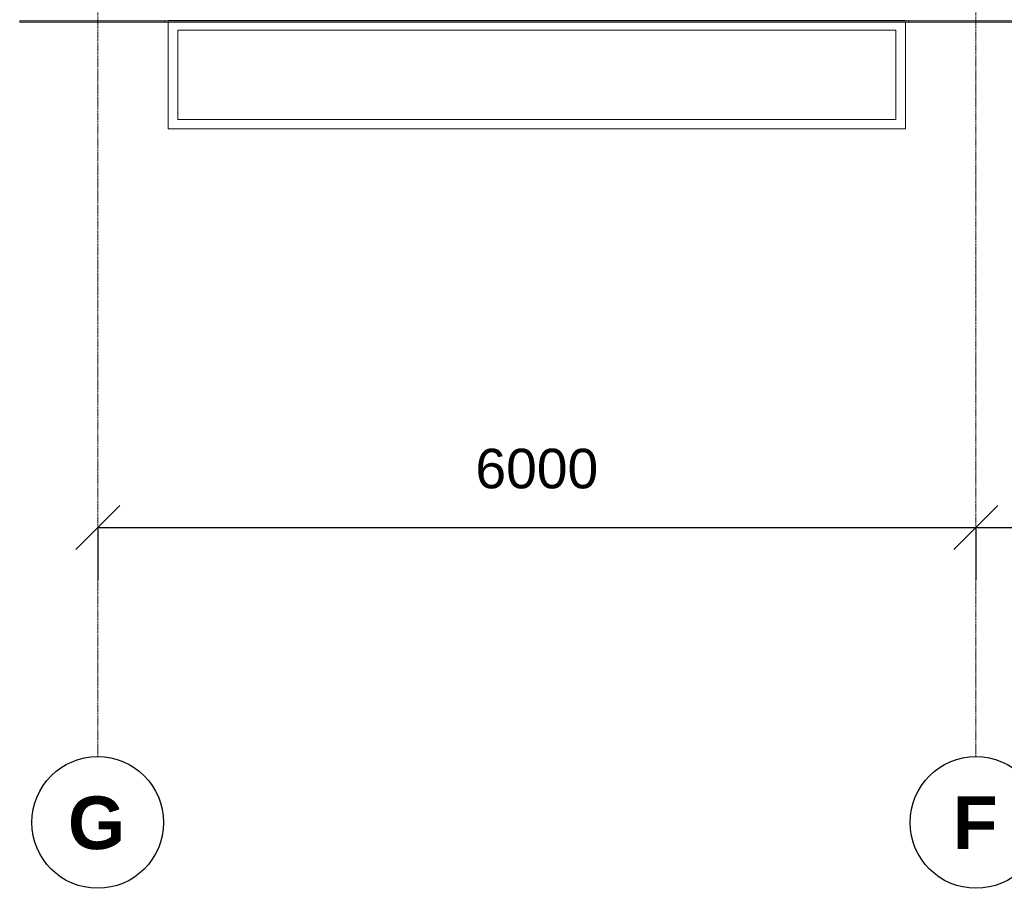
# Model space of a CAD drawing. Header units: millimetres. Extents: x -197461 to 862495, y -970068 to 63888.
# Tile 26 of 205: x -117756 to -111030, y -636389 to -630454. Entities that reach past the tile are written whole.
import ezdxf

# ---------------------------------------------------------------- set-up
doc = ezdxf.new("R2010")
doc.units = ezdxf.units.MM
doc.linetypes.add('Grid Line', pattern=[22.225, 12.7, -3.175, 3.175, -3.175])
doc.layers.get('0').update_dxf_attribs({"linetype": 'CONTINUOUS'})
doc.layers.get('Defpoints').update_dxf_attribs({"linetype": 'CONTINUOUS'})
for name, color, linetype, lineweight in [('A-ANNO-DIMS', 211, 'CONTINUOUS', 9), ('A-MASS', 70, 'CONTINUOUS', 5), ('S-GRID', 1, 'CONTINUOUS', 9), ('S-GRID-IDEN', 1, 'CONTINUOUS', 25)]:
    doc.layers.add(name, color=color, linetype=linetype, lineweight=lineweight)
doc.styles.add('ARIAL', font='arialbd.ttf')
doc.styles.add('Arial_2', font='arial.ttf', dxfattribs={"height": 270})
doc.dimstyles.new('Arrow_-_2_5mm_Arial', dxfattribs={"dimscale": 304.8, "dimtxt": 275.470038, "dimasz": 0.984252, "dimexe": 1.181102, "dimexo": 0.738189, "dimgap": 0.86122, "dimtad": 1, "dimdec": 0, "dimrnd": 5, "dimzin": 0, "dimdsep": 46, "dimtxsty": 'Arial_2', "dimblk1": 'OBLIQUE', "dimblk2": 'OBLIQUE', "dimsah": 1, "dimcen": 0.09, "dimazin": 0, "dimtfac": 1, "dimtdec": 4, "dimtix": 1, "dimtmove": 0, "dimatfit": 3, "dimfxl": 1, "dimtvp": 1, "dimtfill": 1, "dimtolj": 1, "dimtzin": 0, "dimarcsym": 2})

# ---------------------------------------------------------------- blocks, each defined once
blk = doc.blocks.new('Grid - Ass 4_0mm-197408-Trešā stāva plāns uz atzīmes 6_800')
at = {"layer": 'S-GRID-IDEN'}
blk.add_circle((0, 0), 3, dxfattribs=at)
blk = doc.blocks.new('_OBLIQUE')
at = {"color": 0, "linetype": 'ByBlock'}
blk.add_line((-0.5, -0.5), (0.5, 0.5), dxfattribs=at)
blk = doc.blocks.new('*D1306')
at = {"layer": 'A-ANNO-DIMS', "color": 0, "lineweight": -2, "transparency": 16777216}
for p, q in [((-117223.3, -633923.5), (-111223.3, -633923.5)), ((-117223.3, -633936.3), (-117223.3, -634283.5)), ((-111223.3, -633936.3), (-111223.3, -634283.5))]:
    blk.add_line(p, q, dxfattribs=at)
at = {"layer": 'Defpoints', "color": 0, "transparency": 16777216}
for p in [(-117223.3, -633711.3), (-111223.3, -633711.3), (-111223.3, -633923.5)]:
    blk.add_point(p, dxfattribs=at)
at = {"layer": 'A-ANNO-DIMS', "color": 0, "lineweight": -2, "transparency": 16777216, "xscale": 299.9999999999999, "yscale": 299.9999999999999, "zscale": 299.9999999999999, "rotation": 180}
blk.add_blockref('_OBLIQUE', (-117223.3, -633923.5), dxfattribs=at)
at = {"layer": 'A-ANNO-DIMS', "color": 0, "lineweight": -2, "transparency": 16777216, "xscale": 299.9999999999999, "yscale": 299.9999999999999, "zscale": 299.9999999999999}
blk.add_blockref('_OBLIQUE', (-111223.3, -633923.5), dxfattribs=at)
at = {"layer": 'A-ANNO-DIMS', "color": 0, "transparency": 16777216, "insert": (-114223.3, -633523.1), "char_height": 270, "attachment_point": 5, "style": 'Arial_2', "bg_fill": 3, "box_fill_scale": 1.1, "bg_fill_color": 256, "bg_fill_true_color": 13158600, "bg_fill_transparency": 0}
blk.add_mtext('\\A1;6000', dxfattribs=at)
blk = doc.blocks.new('*D1307')
at = {"layer": 'A-ANNO-DIMS', "color": 0, "lineweight": -2, "transparency": 16777216}
for p, q in [((-111223.3, -633923.5), (-105223.3, -633923.5)), ((-111223.3, -633936.3), (-111223.3, -634283.5)), ((-105223.3, -633936.3), (-105223.3, -634283.5))]:
    blk.add_line(p, q, dxfattribs=at)
at = {"layer": 'Defpoints', "color": 0, "transparency": 16777216}
for p in [(-111223.3, -633711.3), (-105223.3, -633711.3), (-105223.3, -633923.5)]:
    blk.add_point(p, dxfattribs=at)
at = {"layer": 'A-ANNO-DIMS', "color": 0, "lineweight": -2, "transparency": 16777216, "xscale": 299.9999999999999, "yscale": 299.9999999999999, "zscale": 299.9999999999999, "rotation": 180}
blk.add_blockref('_OBLIQUE', (-111223.3, -633923.5), dxfattribs=at)
at = {"layer": 'A-ANNO-DIMS', "color": 0, "lineweight": -2, "transparency": 16777216, "xscale": 299.9999999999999, "yscale": 299.9999999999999, "zscale": 299.9999999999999}
blk.add_blockref('_OBLIQUE', (-105223.3, -633923.5), dxfattribs=at)
at = {"layer": 'A-ANNO-DIMS', "color": 0, "transparency": 16777216, "insert": (-108223.3, -633523.1), "char_height": 270, "attachment_point": 5, "style": 'Arial_2', "bg_fill": 3, "box_fill_scale": 1.1, "bg_fill_color": 256, "bg_fill_true_color": 13158600, "bg_fill_transparency": 0}
blk.add_mtext('\\A1;6000', dxfattribs=at)

msp = doc.modelspace()

# ---------------------------------------------------------------- linework, layer by layer
at = {"color": 251, "lineweight": 5, "true_color": 0x636466}
for p, q in [((-111681.31503, -630461.89165), (-116765.31511, -630461.89165)), ((-116765.31511, -630471.89165), (-111681.31503, -630471.89165)), ((-116741.31574, -630458.81438), (-111705.31566, -630458.81438)), ((-116741.31574, -630458.81438), (-116741.31574, -630461.84503)), ((-116741.31574, -631201.04012), (-116741.31574, -630471.89165)), ((-116741.31574, -631201.04012), (-116741.31574, -630471.89165)), ((-116741.31574, -630471.89165), (-116741.31574, -631201.04012)), ((-111705.31566, -630461.84503), (-111705.31566, -630458.81438)), ((-111705.31566, -630471.89165), (-111705.31566, -631201.04012)), ((-111705.31566, -630471.89165), (-111705.31566, -631201.04012)), ((-111705.31566, -631201.04012), (-111705.31566, -630471.89165)), ((-111770.31566, -630526.77434), (-116676.31574, -630526.77434)), ((-116676.31574, -630526.77434), (-116676.31574, -631136.11081)), ((-111770.31566, -631136.11081), (-111770.31566, -630526.77434)), ((-116676.31574, -631136.11081), (-111770.31566, -631136.11081)), ((-111705.31566, -631201.04012), (-116741.31574, -631201.04012)), ((-111705.31566, -631201.04012), (-116741.31574, -631201.04012)), ((-116741.31574, -631201.04012), (-111705.31566, -631201.04012))]:
    msp.add_line(p, q, dxfattribs=at)
at = {"layer": 'A-MASS', "color": 251, "lineweight": 18, "true_color": 0x636466}
for p, q in [((-117756.30677, -630461.89165), (-117756.30677, -630471.89165)), ((-116765.31511, -630461.89165), (-117756.30677, -630461.89165)), ((-117756.30677, -630471.89165), (-116765.31511, -630471.89165)), ((-116765.31511, -630471.89165), (-116765.31511, -630461.89165)), ((-110765.31553, -630461.89165), (-111681.31503, -630461.89165)), ((-111681.31503, -630461.89165), (-111681.31503, -630471.89165)), ((-111681.31503, -630471.89165), (-110765.31553, -630471.89165))]:
    msp.add_line(p, q, dxfattribs=at)
at = {"layer": 'S-GRID', "color": 251, "linetype": 'Grid Line', "true_color": 0x636466}
for p, q in [((-117223.31524, -635489.27978), (-117223.31524, -627653.33012)), ((-111223.31524, -635489.27978), (-111223.31524, -627653.33012))]:
    msp.add_line(p, q, dxfattribs=at)

# ---------------------------------------------------------------- block references
at = {"layer": 'S-GRID-IDEN', "color": 251, "true_color": 0x636466, "xscale": 149.9999999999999, "yscale": 149.9999999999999, "zscale": 149.9999999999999}
for p in [(-117223.31524, -635939.27978), (-111223.31524, -635939.27978)]:
    msp.add_blockref('Grid - Ass 4_0mm-197408-Trešā stāva plāns uz atzīmes 6_800', p, dxfattribs=at)

# ---------------------------------------------------------------- texts
at = {"layer": 'S-GRID-IDEN', "color": 251, "lineweight": 9, "true_color": 0x636466, "char_height": 360, "attachment_point": 1, "style": 'ARIAL'}
for s, insert, width in [('G', (-117426.74834, -635761.47718), 481.0125), ('F', (-111382.49834, -635761.47718), 372.7846875)]:
    msp.add_mtext(s, dxfattribs=dict(at, insert=insert, width=width))

# ---------------------------------------------------------------- next in the draw order: dimensions: what is measured, and where the dimension line sits
at = {"layer": 'A-ANNO-DIMS', "color": 251, "true_color": 0x636466}
dim = msp.add_linear_dim(base=(-111223.31524, -633923.45308), p1=(-117223.31524, -633711.32105), p2=(-111223.31524, -633711.32105), dimstyle='Arrow_-_2_5mm_Arial', override={"dimpost": '<>', "dimfxl": 6000}, dxfattribs=at)
dim.commit()
dim.dimension.update_dxf_attribs({"geometry": '*D1306', "text_midpoint": (-114223.31524, -633523.09838)})

# ---------------------------------------------------------------- next in the draw order: dimensions: what is measured, and where the dimension line sits
dim = msp.add_linear_dim(base=(-105223.31524, -633923.45308), p1=(-111223.31524, -633711.32105), p2=(-105223.31524, -633711.32105), dimstyle='Arrow_-_2_5mm_Arial', override={"dimpost": '<>', "dimfxl": 6000}, dxfattribs=at)
dim.commit()
dim.dimension.update_dxf_attribs({"geometry": '*D1307', "text_midpoint": (-108223.31524, -633523.09838)})

doc.saveas('drawing.dxf')
